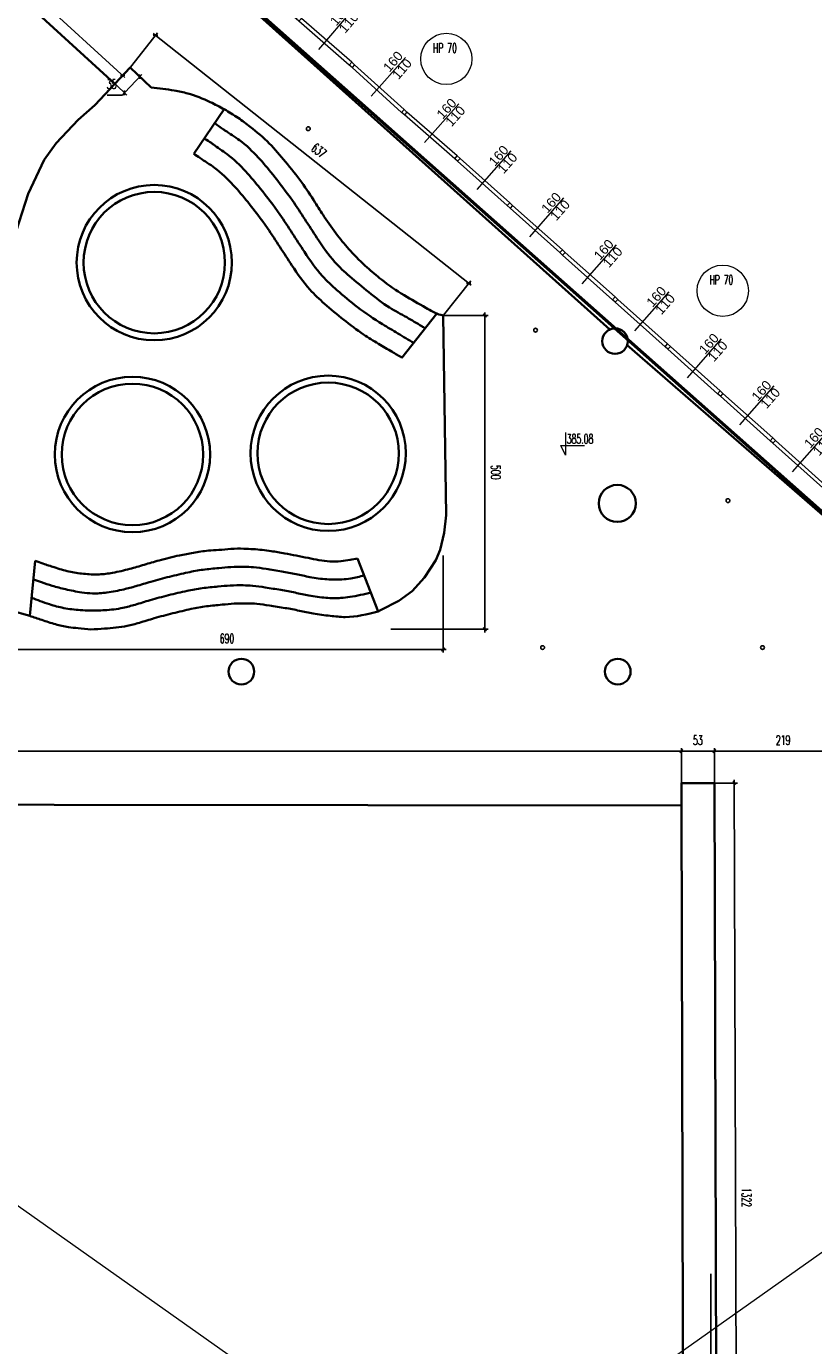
# Model space of a CAD drawing. Header units: millimetres. Extents: x 19887 to 192597, y -14203 to 39042.
# Tile 52 of 256: x 24456 to 25713, y -8943 to -6839. Entities that reach past the tile are written whole.
import ezdxf

# ---------------------------------------------------------------- set-up
doc = ezdxf.new("R2010")
doc.units = ezdxf.units.MM
doc.linetypes.add('DASHED2', pattern=[9.525, 6.35, -3.175])
doc.layers.get('Defpoints').update_dxf_attribs({"color": 4})
for name, color, linetype in [('A_DBA-RAMKI', 6, 'Continuous'), ('A_DBA_WPUSTY SAN', 150, 'Continuous'), ('Wymiarowanie', 3, 'Continuous')]:
    doc.layers.add(name, color=color, linetype=linetype)
for name, color, linetype, lineweight in [('Basen_rzut_poziom_1_obrys', 252, 'Continuous', 35), ('Kolobrzeg_rzut_hala_poziom_1', 252, 'Continuous', 35), ('koty wysokościowe', 252, 'Continuous', 0), ('Okna', 252, 'Continuous', 5), ('Tabela', 1, 'Continuous', 0)]:
    doc.layers.add(name, color=color, linetype=linetype, lineweight=lineweight)
doc.styles.add('ROMANS', font='romans.shx', dxfattribs={"width": 0.6})
doc.styles.get("Standard").update_dxf_attribs({"font": 'arial.ttf'})
doc.dimstyles.new('000001FB70622F18', dxfattribs={"dimtxt": 20, "dimasz": 5, "dimexe": 5, "dimexo": 1, "dimgap": 20, "dimtad": 1, "dimtoh": 1, "dimdec": 0, "dimtxsty": 'Standard', "dimblk": 'OBLIQUE', "dimcen": 0, "dimdle": 5, "dimclrd": 252, "dimclre": 252, "dimclrt": 252, "dimadec": 0, "dimazin": 0, "dimtfac": 1, "dimtdec": 0, "dimtmove": 0, "dimatfit": 3, "dimldrblk": 'OBLIQUE', "dimfxl": 150, "dimfxlon": 1, "dimlwd": 25, "dimlwe": 25, "dimarcsym": 1})

# ---------------------------------------------------------------- blocks, each defined once
blk = doc.blocks.new('_Oblique')
at = {"color": 0, "linetype": 'ByBlock', "lineweight": -2}
blk.add_line((-0.5, -0.5), (0.5, 0.5), dxfattribs=at)
blk = doc.blocks.new('*D641')
at = {"layer": 'Defpoints', "color": 0}
for p in [(2594.7, -2122.3), (90.7, -2173.5), (2594.7, -2208.8)]:
    blk.add_point(p, dxfattribs=at)
at = {"layer": 'Wymiarowanie', "color": 252, "linetype": 'Continuous', "lineweight": 25}
for p, q in [((85.7, -2122.3), (2599.7, -2122.3)), ((90.7, -2172.5), (90.7, -2117.3)), ((2594.7, -2207.8), (2594.7, -2117.3))]:
    blk.add_line(p, q, dxfattribs=at)
at = {"layer": 'Wymiarowanie', "color": 252, "linetype": 'ByBlock', "lineweight": 25, "xscale": 5, "yscale": 5, "zscale": 5, "rotation": 180}
blk.add_blockref('_Oblique', (90.7, -2122.3), dxfattribs=at)
at = {"layer": 'Wymiarowanie', "color": 252, "linetype": 'ByBlock', "lineweight": 25, "xscale": 5, "yscale": 5, "zscale": 5}
blk.add_blockref('_Oblique', (2594.7, -2122.3), dxfattribs=at)
at = {"layer": 'Wymiarowanie', "color": 252, "insert": (1342.7, -2104.8), "char_height": 15, "attachment_point": 5, "style": 'ROMANS'}
blk.add_mtext('2504', dxfattribs=at)
blk = doc.blocks.new('*D643')
at = {"layer": 'Defpoints', "color": 0}
for p in [(2647.4, -2122.3), (2647.4, -2173.2), (2594.7, -2208.8)]:
    blk.add_point(p, dxfattribs=at)
at = {"layer": 'Wymiarowanie', "color": 252, "linetype": 'Continuous', "lineweight": 25}
for p, q in [((2589.7, -2122.3), (2652.4, -2122.3)), ((2594.7, -2207.8), (2594.7, -2117.3)), ((2647.4, -2172.2), (2647.4, -2117.3))]:
    blk.add_line(p, q, dxfattribs=at)
at = {"layer": 'Wymiarowanie', "color": 252, "linetype": 'ByBlock', "lineweight": 25, "xscale": 5, "yscale": 5, "zscale": 5, "rotation": 180}
blk.add_blockref('_Oblique', (2594.7, -2122.3), dxfattribs=at)
at = {"layer": 'Wymiarowanie', "color": 252, "linetype": 'ByBlock', "lineweight": 25, "xscale": 5, "yscale": 5, "zscale": 5}
blk.add_blockref('_Oblique', (2647.4, -2122.3), dxfattribs=at)
at = {"layer": 'Wymiarowanie', "color": 252, "insert": (2621, -2104.8), "char_height": 15, "attachment_point": 5, "style": 'ROMANS'}
blk.add_mtext('53', dxfattribs=at)
blk = doc.blocks.new('*D644')
at = {"layer": 'Defpoints', "color": 0}
for p in [(2866.8, -2122.3), (2647.4, -2173.2), (2866.8, -2298.8)]:
    blk.add_point(p, dxfattribs=at)
at = {"layer": 'Wymiarowanie', "color": 252, "linetype": 'Continuous', "lineweight": 25}
for p, q in [((2642.4, -2122.3), (2871.8, -2122.3)), ((2647.4, -2172.2), (2647.4, -2117.3)), ((2866.8, -2272.3), (2866.8, -2117.3))]:
    blk.add_line(p, q, dxfattribs=at)
at = {"layer": 'Wymiarowanie', "color": 252, "linetype": 'ByBlock', "lineweight": 25, "xscale": 5, "yscale": 5, "zscale": 5, "rotation": 180}
blk.add_blockref('_Oblique', (2647.4, -2122.3), dxfattribs=at)
at = {"layer": 'Wymiarowanie', "color": 252, "linetype": 'ByBlock', "lineweight": 25, "xscale": 5, "yscale": 5, "zscale": 5}
blk.add_blockref('_Oblique', (2866.8, -2122.3), dxfattribs=at)
at = {"layer": 'Wymiarowanie', "color": 252, "insert": (2757.1, -2104.8), "char_height": 15, "attachment_point": 5, "style": 'ROMANS'}
blk.add_mtext('219', dxfattribs=at)
blk = doc.blocks.new('*D604')
at = {"layer": 'Defpoints', "color": 0}
for p in [(2641.8, -379.8), (3081.1, -3077.2), (2641.8, -3106.2)]:
    blk.add_point(p, dxfattribs=at)
at = {"layer": 'Wymiarowanie', "color": 252, "linetype": 'Continuous', "lineweight": 25}
for p, q in [((2641.8, -2956.2), (2641.8, -3111.2)), ((3081.1, -3078.2), (3081.1, -3111.2)), ((3086.1, -3106.2), (2636.8, -3106.2))]:
    blk.add_line(p, q, dxfattribs=at)
at = {"layer": 'Wymiarowanie', "color": 252, "linetype": 'ByBlock', "lineweight": 25, "xscale": 5, "yscale": 5, "zscale": 5, "rotation": 180}
blk.add_blockref('_Oblique', (2641.8, -3106.2), dxfattribs=at)
at = {"layer": 'Wymiarowanie', "color": 252, "linetype": 'ByBlock', "lineweight": 25, "xscale": 5, "yscale": 5, "zscale": 5}
blk.add_blockref('_Oblique', (3081.1, -3106.2), dxfattribs=at)
at = {"layer": 'Wymiarowanie', "color": 252, "insert": (2861.5, -3088.7), "char_height": 15, "attachment_point": 5, "style": 'ROMANS'}
blk.add_mtext('439', dxfattribs=at)
blk = doc.blocks.new('*D677')
at = {"layer": 'Defpoints', "color": 0}
for p in [(2647.4, -2173.2), (2651.5, -3495.5), (2683.3, -3495.4)]:
    blk.add_point(p, dxfattribs=at)
at = {"layer": 'Wymiarowanie', "color": 252, "linetype": 'Continuous', "lineweight": 25}
for p, q in [((2648.4, -2173.2), (2684.2, -2173.1)), ((2679.2, -2168.1), (2683.3, -3500.4)), ((2652.5, -3495.5), (2688.3, -3495.4))]:
    blk.add_line(p, q, dxfattribs=at)
at = {"layer": 'Wymiarowanie', "color": 252, "linetype": 'ByBlock', "lineweight": 25, "xscale": 5, "yscale": 5, "zscale": 5}
for p, rotation in [((2679.2, -2173.1), 90.17891860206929), ((2683.3, -3495.4), 270.1789186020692)]:
    blk.add_blockref('_Oblique', p, dxfattribs=dict(at, rotation=rotation))
at = {"layer": 'Wymiarowanie', "color": 252, "insert": (2698.8, -2834.2), "char_height": 15, "attachment_point": 5, "rotation": 270.1789, "style": 'ROMANS'}
blk.add_mtext('1322', dxfattribs=at)
blk = doc.blocks.new('*D776')
at = {"layer": 'Defpoints', "color": 0}
for p in [(2214.6, -1427.4), (1524.8, -1898.2), (2214.6, -1960.2)]:
    blk.add_point(p, dxfattribs=at)
at = {"layer": 'Wymiarowanie', "color": 252, "linetype": 'Continuous', "lineweight": 25}
for p, q in [((2214.6, -1810.2), (2214.6, -1965.2)), ((1524.8, -1899.2), (1524.8, -1965.2)), ((1519.8, -1960.2), (2219.6, -1960.2))]:
    blk.add_line(p, q, dxfattribs=at)
at = {"layer": 'Wymiarowanie', "color": 252, "linetype": 'ByBlock', "lineweight": 25, "xscale": 5, "yscale": 5, "zscale": 5, "rotation": 180}
blk.add_blockref('_Oblique', (1524.8, -1960.2), dxfattribs=at)
at = {"layer": 'Wymiarowanie', "color": 252, "linetype": 'ByBlock', "lineweight": 25, "xscale": 5, "yscale": 5, "zscale": 5}
blk.add_blockref('_Oblique', (2214.6, -1960.2), dxfattribs=at)
at = {"layer": 'Wymiarowanie', "color": 252, "insert": (1869.7, -1942.7), "char_height": 15, "attachment_point": 5, "style": 'ROMANS'}
blk.add_mtext('690', dxfattribs=at)
blk = doc.blocks.new('*D777')
at = {"layer": 'Defpoints', "color": 0}
for p in [(2214.6, -1427.4), (2281.2, -1427.4), (1648.6, -1927.8)]:
    blk.add_point(p, dxfattribs=at)
at = {"layer": 'Wymiarowanie', "color": 252, "linetype": 'Continuous', "lineweight": 25}
for p, q in [((2215.6, -1427.4), (2286.2, -1427.4)), ((2281.2, -1932.8), (2281.2, -1422.4)), ((2131.2, -1927.8), (2286.2, -1927.8))]:
    blk.add_line(p, q, dxfattribs=at)
at = {"layer": 'Wymiarowanie', "color": 252, "linetype": 'ByBlock', "lineweight": 25, "xscale": 5, "yscale": 5, "zscale": 5}
for p, rotation in [((2281.2, -1427.4), 90), ((2281.2, -1927.8), 270)]:
    blk.add_blockref('_Oblique', p, dxfattribs=dict(at, rotation=rotation))
at = {"layer": 'Wymiarowanie', "color": 252, "insert": (2298.7, -1677.6), "char_height": 15, "attachment_point": 5, "rotation": 270, "style": 'ROMANS'}
blk.add_mtext('500', dxfattribs=at)
blk = doc.blocks.new('*D771')
at = {"layer": 'Defpoints', "color": 0}
for p in [(1714.9, -1032), (2255.4, -1376.2), (2214.6, -1427.6)]:
    blk.add_point(p, dxfattribs=at)
at = {"layer": 'Wymiarowanie', "color": 252, "linetype": 'Continuous', "lineweight": 25}
for p, q in [((1715.5, -1031.2), (1758.7, -976.6)), ((1751.7, -977.4), (2259.3, -1379.3)), ((2215.3, -1426.8), (2258.5, -1372.3))]:
    blk.add_line(p, q, dxfattribs=at)
at = {"layer": 'Wymiarowanie', "color": 252, "linetype": 'ByBlock', "lineweight": 25, "xscale": 5, "yscale": 5, "zscale": 5}
for p, rotation in [((1755.6, -980.5), 141.6300601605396), ((2255.4, -1376.2), 321.6300601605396)]:
    blk.add_blockref('_Oblique', p, dxfattribs=dict(at, rotation=rotation))
at = {"layer": 'Wymiarowanie', "color": 252, "insert": (2016.4, -1164.6), "char_height": 15, "attachment_point": 5, "rotation": 321.6301, "style": 'ROMANS'}
blk.add_mtext('637', dxfattribs=at)
blk = doc.blocks.new('*D779')
at = {"layer": 'Defpoints', "color": 0}
for p in [(1230.4, -637.9), (1703.1, -1044.2), (1690.7, -1057.8)]:
    blk.add_point(p, dxfattribs=at)
at = {"layer": 'Wymiarowanie', "color": 252, "linetype": 'Continuous', "lineweight": 25}
for p, q in [((1231.1, -637.1), (1246.2, -620.6)), ((1239.1, -620.9), (1706.8, -1047.6)), ((1691.4, -1057.1), (1706.5, -1040.5))]:
    blk.add_line(p, q, dxfattribs=at)
at = {"layer": 'Wymiarowanie', "color": 252, "linetype": 'ByBlock', "lineweight": 25, "xscale": 5, "yscale": 5, "zscale": 5}
for p, rotation in [((1242.8, -624.3), 137.6250679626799), ((1703.1, -1044.2), 317.6250679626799)]:
    blk.add_blockref('_Oblique', p, dxfattribs=dict(at, rotation=rotation))
at = {"layer": 'Wymiarowanie', "color": 252, "insert": (1484.8, -821.3), "char_height": 15, "attachment_point": 5, "rotation": 317.6251, "style": 'ROMANS'}
blk.add_mtext('623', dxfattribs=at)
blk = doc.blocks.new('*D780')
at = {"layer": 'Defpoints', "color": 0}
for p in [(1714.9, -1032), (1690.7, -1057.8), (1706.2, -1072.3)]:
    blk.add_point(p, dxfattribs=at)
at = {"layer": 'Wymiarowanie', "color": 252, "linetype": 'Continuous', "lineweight": 25}
for p, q in [((1733.8, -1042.8), (1706.2, -1072.3)), ((1715.6, -1032.6), (1734.1, -1049.9)), ((1691.5, -1058.5), (1709.9, -1075.8)), ((1706.2, -1072.3), (1702.8, -1076)), ((1702.8, -1076), (1678.2, -1076))]:
    blk.add_line(p, q, dxfattribs=at)
at = {"layer": 'Wymiarowanie', "color": 252, "linetype": 'ByBlock', "lineweight": 25, "xscale": 5, "yscale": 5, "zscale": 5}
for p, rotation in [((1730.4, -1046.5), 46.93129954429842), ((1706.2, -1072.3), 226.9312995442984)]:
    blk.add_blockref('_Oblique', p, dxfattribs=dict(at, rotation=rotation))
at = {"layer": 'Wymiarowanie', "color": 252, "insert": (1685.5, -1058.5), "char_height": 15, "attachment_point": 5, "style": 'ROMANS'}
blk.add_mtext('35', dxfattribs=at)
blk = doc.blocks.new('A$C7bb86cbb')
at = {"layer": 'Kolobrzeg_rzut_hala_poziom_1'}
for p, q in [((-15015, 13012, 0), (-14561, 13536, 0)), ((-14561, 13536, 0), (-14531, 13539, 0)), ((-153, 944), (-297, 793, 0)), ((-268, 765, 0), (-400, 582)), ((-297, 793, 0), (-268, 765, 0))]:
    blk.add_line(p, q, dxfattribs=at)
at = {"layer": 'Kolobrzeg_rzut_hala_poziom_1', "elevation": 0}
blk.add_lwpolyline([(-14716, 13278), (-12114, 10925)], dxfattribs=at)
at = {"layer": 'Kolobrzeg_rzut_hala_poziom_1'}
blk.add_circle((0, 0), 201, dxfattribs=at)
at = {"layer": 'Okna', "elevation": 0}
for points in [[(-14531, 13539), (-14490, 13583), (-14446, 13542), (-14487, 13498)], [(-13692, 12789), (-13651, 12833), (-13607, 12792), (-13648, 12748)], [(-12853, 12039), (-12812, 12083), (-12768, 12042), (-12809, 11998)], [(-12014, 11289), (-11973, 11333), (-11929, 11292), (-11970, 11248)], [(-11164, 10550), (-11123, 10595), (-11079, 10554), (-11119, 10510)], [(-10315, 9811), (-10275, 9856), (-10230, 9816), (-10270, 9771)], [(-9479, 9058), (-9439, 9103), (-9394, 9063), (-9434, 9018)], [(-8630, 8319), (-8590, 8364), (-8546, 8323), (-8586, 8279)], [(-7792, 7570), (-7751, 7614), (-7707, 7573), (-7748, 7529)], [(-6953, 6820), (-6912, 6864), (-6868, 6823), (-6909, 6779)], [(-6114, 6070), (-6073, 6114), (-6029, 6073), (-6070, 6029)], [(-5275, 5320), (-5235, 5364), (-5190, 5323), (-5231, 5279)], [(-4436, 4570), (-4396, 4614), (-4352, 4573), (-4392, 4529)], [(-3598, 3820), (-3557, 3864), (-3513, 3824), (-3554, 3780)], [(-2759, 3070), (-2718, 3114), (-2674, 3074), (-2715, 3030)], [(-1920, 2320), (-1879, 2365), (-1835, 2324), (-1876, 2280)], [(-1083, 1565), (-1042, 1609), (-998, 1568), (-1039, 1524)], [(-296, 881), (-256, 925), (-212, 884), (-252, 840)]]:
    blk.add_lwpolyline(points, close=True, dxfattribs=at)
for points in [[(-13692, 12789), (-14487, 13498)], [(-13651, 12833), (-14446, 13542)], [(-13634, 13663), (-14179, 13044)], [(-12795, 12913), (-13340, 12294)], [(-12853, 12039), (-13648, 12748)], [(-12812, 12083), (-13607, 12792)], [(-12014, 11289), (-12809, 11998)], [(-11973, 11333), (-12768, 12042)], [(-11956, 12163), (-12501, 11544)], [(-11117, 11425), (-11654, 10799)], [(-11164, 10550), (-11970, 11248)], [(-11123, 10595), (-11929, 11292)], [(-10275, 9856), (-11079, 10554)], [(-10268, 10686), (-10805, 10060)], [(-10315, 9811), (-11119, 10510)], [(-9417, 9932), (-9965, 9316)], [(-9479, 9058), (-10270, 9771)], [(-9439, 9103), (-10230, 9816)], [(-8590, 8364), (-9394, 9063)], [(-8564, 9193), (-9115, 8579)], [(-8630, 8319), (-9434, 9018)], [(-7734, 8444), (-8279, 7825)], [(-7792, 7570), (-8586, 8279)], [(-7751, 7614), (-8546, 8323)], [(-6895, 7694), (-7440, 7075)], [(-6953, 6820), (-7748, 7529)], [(-6912, 6864), (-7707, 7573)], [(-6056, 6944), (-6601, 6325)], [(-6114, 6070), (-6909, 6779)], [(-6073, 6114), (-6868, 6823)], [(-5217, 6195), (-5762, 5575)], [(-5275, 5320), (-6070, 6029)], [(-5235, 5364), (-6029, 6073)], [(-4436, 4570), (-5231, 5279)], [(-4396, 4614), (-5190, 5323)], [(-4378, 5445), (-4923, 4825)], [(-3540, 4695), (-4085, 4075)], [(-3598, 3820), (-4392, 4529)], [(-3557, 3864), (-4352, 4573)], [(-2718, 3114), (-3513, 3824)], [(-2701, 3945), (-3246, 3325)], [(-2759, 3070), (-3554, 3780)], [(-1862, 3195), (-2407, 2576)], [(-1920, 2320), (-2715, 3030)], [(-1879, 2365), (-2674, 3074)], [(-1042, 1609), (-1835, 2324)], [(-1024, 2442), (-1569, 1823)], [(-1083, 1565), (-1876, 2280)], [(-222, 1732), (-755, 1102)], [(-296, 881), (-1039, 1524)], [(-256, 925), (-999, 1569)]]:
    blk.add_lwpolyline(points, dxfattribs=at)
at = {"layer": 'Okna', "char_height": 150, "width": 335.75, "attachment_point": 3}
for s, insert, rotation in [('160', (-13773, 13767, 0), 48.6566), ('110', (-13631, 13648, 0), 48.6566), ('160', (-12934, 13017, 0), 48.6566), ('110', (-12792, 12898, 0), 48.6566), ('160', (-12095, 12268, 0), 48.6566), ('110', (-11953, 12148, 0), 48.6566), ('160', (-11257, 11528, 0), 49.4019), ('110', (-11114, 11410, 0), 49.4019), ('160', (-10408, 10789, 0), 49.4019), ('110', (-10266, 10671, 0), 49.4019), ('160', (-9560, 10050, 0), 49.4019), ('110', (-9417, 9932, 0), 49.4019), ('160', (-8702, 9298, 0), 48.0846), ('110', (-8561, 9178, 0), 48.0846), ('160', (-7872, 8548, 0), 48.6566), ('110', (-7731, 8429, 0), 48.6566), ('160', (-7034, 7798, 0), 48.6566), ('110', (-6892, 7679, 0), 48.6566), ('160', (-6195, 7049, 0), 48.6566), ('110', (-6053, 6929, 0), 48.6566), ('160', (-5356, 6299, 0), 48.6566), ('110', (-5215, 6180, 0), 48.6566), ('160', (-4517, 5549, 0), 48.6566), ('110', (-4376, 5430, 0), 48.6566), ('160', (-3678, 4799, 0), 48.6566), ('110', (-3537, 4680, 0), 48.6566), ('160', (-2840, 4049, 0), 48.6566), ('110', (-2698, 3930, 0), 48.6566), ('160', (-2001, 3299, 0), 48.6566), ('110', (-1859, 3180, 0), 48.6566), ('160', (-1163, 2546, 0), 48.6566), ('110', (-1021, 2427, 0), 48.6566), ('160', (-363, 1834, 0), 49.7994), ('110', (-219, 1717, 0), 49.7994)]:
    blk.add_mtext(s, dxfattribs=dict(at, insert=insert, rotation=rotation))
blk = doc.blocks.new('G$CF5E15B28')
at = {"layer": 'Basen_rzut_poziom_1_obrys', "color": 253, "elevation": 0}
for points in [[(1690.7, -1057.8), (1230.9, -638.4)], [(1912.3, -941.3), (2480.5, -1449.8)], [(1554.8, -1906.7), (1524.8, -1898.2), (1532.7, -1794.5), (1530.6, -1664.9), (1521.6, -1519.3), (1517.2, -1436.9), (1518.7, -1385.6), (1526.4, -1320.5), (1533.3, -1292.9), (1552.5, -1233.4), (1578.1, -1179.1), (1597, -1152.8), (1632.4, -1115.5), (1658.8, -1092), (1714.9, -1032), (1748.6, -1063.5)], [(1816.7, -1169.4), (1865.3, -1098.5)], [(2214.6, -1427.4), (2219.2, -1746), (2216.4, -1774.3), (2209.7, -1801.2), (2202.7, -1817.7), (2184.7, -1845.4), (2165.2, -1867.2), (2143.7, -1882.5), (2114.7, -1897.4)], [(2148.9, -1494.7), (2204.6, -1424.4)], [(2508.2, -1474.9), (3059.2, -1953.5)], [(1554.8, -1906.7), (1563.4, -1818.8)], [(2114.7, -1897.4), (2111, -1899.3), (2078, -1815.1)], [(2594.7, -2208.8), (2594.7, -2173.2), (2647.4, -2173.2), (2651.5, -3495.5), (2598.2, -3495.5), (2598, -3458.4)], [(99.4, -3461.3), (2598, -3458.4), (2594.7, -2208.8), (91, -2206.3)]]:
    blk.add_lwpolyline(points, dxfattribs=at)
at = {"layer": 'Basen_rzut_poziom_1_obrys', "color": 253}
for centre, radius in [((1753.6, -1343.1, 0), 123.9), ((1753.6, -1343.1, 0), 112.8), ((2488.9, -1468.3, 0), 20.4), ((1718.8, -1649.1, 0), 123.9), ((2031.1, -1647.2, 0), 123.9), ((2031.1, -1647.2, 0), 112.8), ((1718.8, -1649.1, 0), 112.8), ((2492.5, -1727.1, 0), 29.5), ((1892.6, -1995.4, 0), 20.5), ((2493.3, -1995.4, 0), 20.5)]:
    blk.add_circle(centre, radius, dxfattribs=at)
for points in [[(1748.6, -1063.5, 0), (1785.6, -1068.6, 0), (1806.9, -1073.3, 0), (1843, -1087, 0), (1865.3, -1098.5, 0)], [(1865.3, -1098.5, 0), (1887.4, -1112.3, 0), (1906.8, -1126.6, 0), (1937.2, -1153, 0), (1962.9, -1182.1, 0), (1989, -1215.4, 0), (2010, -1246.7, 0), (2024.9, -1270, 0), (2046.1, -1299.7, 0), (2066.8, -1324.4, 0), (2093.3, -1350.7, 0), (2116.2, -1370.1, 0), (2152.3, -1395.1, 0), (2186.8, -1415, 0), (2211.1, -1426.6, 0), (2214.6, -1427.4, 0)], [(2148.9, -1494.7, 0), (2133.1, -1485.4, 0), (2111.4, -1472.5, 0), (2087.6, -1457.7, 0), (2055.9, -1434.1, 0), (2025.2, -1408.6, 0), (2001.9, -1386.2, 0), (1973.3, -1347.7, 0), (1934.2, -1288.2, 0), (1902.7, -1246.3, 0), (1879.7, -1219.4, 0), (1849.9, -1191.9, 0), (1826.4, -1176.1, 0), (1816.7, -1169.4, 0)], [(2078, -1815.1, 0), (2066, -1817.1, 0), (2051.4, -1819.3, 0), (2033.9, -1819.6, 0), (1999.1, -1814.1, 0), (1980.2, -1810.4, 0), (1961.8, -1806.9, 0), (1940, -1803.2, 0), (1911.5, -1800.1, 0), (1896.7, -1799.4, 0), (1875.7, -1799.7, 0), (1856.4, -1801.4, 0), (1840, -1802.5, 0), (1816, -1805.9, 0), (1793.9, -1810.1, 0), (1761.2, -1818.1, 0), (1737.5, -1825, 0), (1714.5, -1831.6, 0), (1687.2, -1837.8, 0), (1665.8, -1840.4, 0), (1640.5, -1839.4, 0), (1617.4, -1835.8, 0), (1594.1, -1829.1, 0), (1576, -1823.2, 0), (1563.4, -1818.8, 0)], [(2088.6, -1842, 0), (2067.1, -1846.8, 0), (2053, -1848.4, 0), (2029, -1848.2, 0), (2001.8, -1844.6, 0), (1979.8, -1839.9, 0), (1957, -1835.6, 0), (1932, -1831.6, 0), (1911.8, -1829, 0), (1897, -1828.3, 0), (1876, -1828.6, 0), (1856.7, -1830.3, 0), (1831.5, -1832.9, 0), (1807.4, -1837.2, 0), (1777.9, -1844.1, 0), (1748.3, -1852, 0), (1724.4, -1859.2, 0), (1705.1, -1864.2, 0), (1678, -1869.3, 0), (1654.8, -1870.7, 0), (1637.8, -1869.1, 0), (1611.8, -1864, 0), (1590.6, -1858.5, 0), (1573.4, -1852.8, 0), (1560.9, -1848.6, 0)], [(2099.4, -1869.5, 0), (2065.7, -1876.3, 0), (2051.5, -1877.9, 0), (2027.6, -1877.7, 0), (2000.4, -1874.1, 0), (1978.4, -1869.5, 0), (1955.6, -1865.2, 0), (1930.6, -1861.2, 0), (1910.4, -1858.5, 0), (1895.6, -1857.8, 0), (1874.6, -1858.1, 0), (1855.3, -1859.8, 0), (1830.1, -1862.4, 0), (1805.9, -1866.7, 0), (1776.5, -1873.6, 0), (1746.9, -1881.5, 0), (1723, -1888.7, 0), (1703.7, -1893.7, 0), (1674.3, -1897.5, 0), (1651.3, -1898.1, 0), (1635.5, -1897.3, 0), (1609.2, -1894, 0), (1586.4, -1888.1, 0), (1571.7, -1882.8, 0), (1557.9, -1877.6, 0)], [(2111, -1899.3, 0), (2058.3, -1908.4, 0), (2034.4, -1906.5, 0), (2007.2, -1902.9, 0), (1985.2, -1898.3, 0), (1962.4, -1894, 0), (1937.3, -1890, 0), (1917.2, -1887.3, 0), (1902.4, -1886.6, 0), (1881.3, -1886.9, 0), (1862.1, -1888.6, 0), (1836.9, -1891.2, 0), (1812.7, -1895.5, 0), (1783.3, -1902.4, 0), (1753.7, -1910.3, 0), (1729.8, -1917.5, 0), (1710.5, -1922.5, 0), (1674.3, -1926.8, 0), (1652.5, -1928, 0), (1632.1, -1926.2, 0), (1616.7, -1924.5, 0), (1596, -1919.9, 0), (1574.1, -1912.9, 0), (1554.8, -1906.7, 0)]]:
    blk.add_spline(points, degree=3, dxfattribs=at)
for points, knots in [([(2186, -1447.9, 0), (2184.1, -1446.8, 0), (2174.3, -1440.9, 0), (2155.7, -1429.2, 0), (2125.5, -1414.2, 0), (2096.2, -1390.4, 0), (2066.8, -1366.7, 0), (2037.2, -1339.3, 0), (2008.5, -1297.5, 0), (1978.5, -1248.9, 0), (1946.3, -1206.6, 0), (1919, -1173.8, 0), (1893.8, -1149.4, 0), (1871.1, -1135.6, 0), (1860.4, -1128.2, 0), (1850, -1120.9, 0)], [76.828596, 76.828596, 76.828596, 76.828596, 141.865824, 420.483865, 735.948643, 1149.160925, 1548.458206, 1871.186421, 2351.281276, 3063.414437, 3587.004583, 3940.833154, 4345.998846, 4629.81405, 4735.914031, 4735.914031, 4735.914031, 4735.914031]), ([(2167.7, -1471, 0), (2159.2, -1466.2, 0), (2142.6, -1456.1, 0), (2112.1, -1438.1, 0), (2078.9, -1415.8, 0), (2047.5, -1389.4, 0), (2017.2, -1361.6, 0), (1988.5, -1319.6, 0), (1958.5, -1271.1, 0), (1926.3, -1228.8, 0), (1898.9, -1196, 0), (1873.8, -1171.6, 0), (1851.4, -1157.9, 0), (1843.8, -1151.2, 0), (1833.4, -1145, 0)], [144.340256, 144.340256, 144.340256, 144.340256, 438.256364, 724.666623, 1208.130026, 1634.162576, 1956.890791, 2436.985646, 3149.118807, 3672.708953, 4026.537524, 4431.703216, 4715.51842, 4812.791467, 4812.791467, 4812.791467, 4812.791467])]:
    blk.add_open_spline(points, degree=3, knots=knots, dxfattribs=at)
at = {"layer": 'koty wysokościowe', "color": 253, "elevation": 0}
for points in [[(2409.9, -1613.8), (2409.9, -1650)], [(2402.4, -1635), (2409.9, -1635)], [(2409.9, -1650), (2402.4, -1635)], [(2409.9, -1635), (2439.9, -1635)]]:
    blk.add_lwpolyline(points, dxfattribs=at)
at = {"layer": 'Okna', "color": 253}
for centre in [(2219.7, -1018.2, 0), (2660.7, -1387.9, 0)]:
    blk.add_circle(centre, 40.9, dxfattribs=at)
at = {"layer": 'Basen_rzut_poziom_1_obrys', "color": 253, "xscale": 0.1, "yscale": 0.1, "zscale": 0.1}
blk.add_blockref('A$C7bb86cbb', (3096.2, -2009.2, 0), dxfattribs=at)
at = {"layer": 'koty wysokościowe', "color": 253, "insert": (2411.8, -1616.7, 0), "char_height": 15, "width": 21553.284, "attachment_point": 1, "style": 'ROMANS'}
blk.add_mtext('385.08', dxfattribs=at)
at = {"layer": 'Okna', "color": 253, "char_height": 15, "width": 157.291, "attachment_point": 1, "style": 'ROMANS'}
for insert in [(2198.3, -993.3, 0), (2639.4, -1363, 0)]:
    blk.add_mtext('HP 70', dxfattribs=dict(at, insert=insert))
at = {"layer": 'Wymiarowanie', "color": 253}
for base, p1, p2, angle, override, picture, middle in [((2641.8, -3106.2, 0), (3081.1, -3077.2, 0), (2641.8, -379.8, 0), 0, {"dimtxt": 15, "dimgap": 10, "dimtxsty": 'ROMANS'}, '*D604', (2861.5, -3088.7, 0)), ((2214.6, -1960.2, 0), (1524.8, -1898.2, 0), (2214.6, -1427.4, 0), 0, {"dimtxt": 15, "dimgap": 10, "dimtxsty": 'ROMANS'}, '*D776', (1869.7, -1942.7, 0)), ((2281.2, -1427.4, 0), (1648.6, -1927.8, 0), (2214.6, -1427.4, 0), 90, {"dimtxt": 15, "dimgap": 10, "dimtad": 2, "dimtxsty": 'ROMANS'}, '*D777', (2298.7, -1677.6, 0)), ((2594.7, -2122.3, 0), (90.7, -2173.5, 0), (2594.7, -2208.8, 0), 0, {"dimtxt": 15, "dimgap": 10, "dimtxsty": 'ROMANS', "dimtmove": 1}, '*D641', (1342.7, -2104.8, 0)), ((2647.4, -2122.3, 0), (2594.7, -2208.8, 0), (2647.4, -2173.2, 0), 0, {"dimtxt": 15, "dimgap": 10, "dimtxsty": 'ROMANS', "dimtmove": 1}, '*D643', (2621, -2104.8, 0)), ((2866.8, -2122.3, 0), (2647.4, -2173.2, 0), (2866.8, -2298.8, 0), 0, {"dimtxt": 15, "dimgap": 10, "dimtxsty": 'ROMANS', "dimtmove": 1}, '*D644', (2757.1, -2104.8, 0))]:
    dim = blk.add_linear_dim(base=base, p1=p1, p2=p2, angle=angle, dimstyle='000001FB70622F18', override=override, dxfattribs=at)
    dim.commit()
    dim.dimension.update_dxf_attribs({"geometry": picture, "text_midpoint": middle})
for p1, p2, distance, picture, middle in [((1230.4, -637.9, 0), (1690.7, -1057.8, 0), 18.4, '*D779', (1484.8, -821.3, 0)), ((1714.9, -1032, 0), (2214.6, -1427.6, 0), 65.6, '*D771', (2016.4, -1164.6, 0)), ((1714.9, -1032, 0), (1690.7, -1057.8, 0), 21.2, '*D780', (1685.5, -1058.5, 0)), ((2647.4, -2173.2, 0), (2651.5, -3495.5, 0), 31.8, '*D677', (2698.8, -2834.2, 0))]:
    dim = blk.add_aligned_dim(p1=p1, p2=p2, distance=distance, dimstyle='000001FB70622F18', override={"dimtxt": 15, "dimgap": 10, "dimtxsty": 'ROMANS'}, dxfattribs=at)
    dim.commit()
    dim.dimension.update_dxf_attribs({"geometry": picture, "text_midpoint": middle})

msp = doc.modelspace()

# ---------------------------------------------------------------- linework, layer by layer
at = {"layer": 'A_DBA-RAMKI', "color": 210, "linetype": 'DASHED2', "ltscale": 10, "const_width": 5, "elevation": 0}
msp.add_lwpolyline([(24153.1, -6210.4), (24466.7, -6482.8), (24430.9, -6518.9), (24500.8, -6581.2), (24527.5, -6551.7), (26084.6, -7930.9), (26019.4, -7999.9), (26168.9, -8153.4), (26228.9, -8089.1), (26229.3, -8092.9), (26264.5, -8054.2), (26676.8, -8404.3), (26676.8, -8950)], dxfattribs=at)
at = {"layer": 'A_DBA_WPUSTY SAN'}
for centre in [(24906.2, -7002.4, 0), (25268.9, -7323.7, 0), (25575.9, -7595.6, 0), (25280.1, -7830, 0), (25631, -7830, 0)]:
    msp.add_circle(centre, 3, dxfattribs=at)
at = {"layer": 'Tabela'}
for points in [[(19886.6, -5498.1), (30386.6, -12923.1)], [(19886.6, -12923.1), (30386.6, -5498.1)]]:
    msp.add_lwpolyline(points, dxfattribs=at)

# ---------------------------------------------------------------- block references
msp.add_blockref('G$CF5E15B28', (22906.8, -5872.9, 0))

doc.saveas('drawing.dxf')
